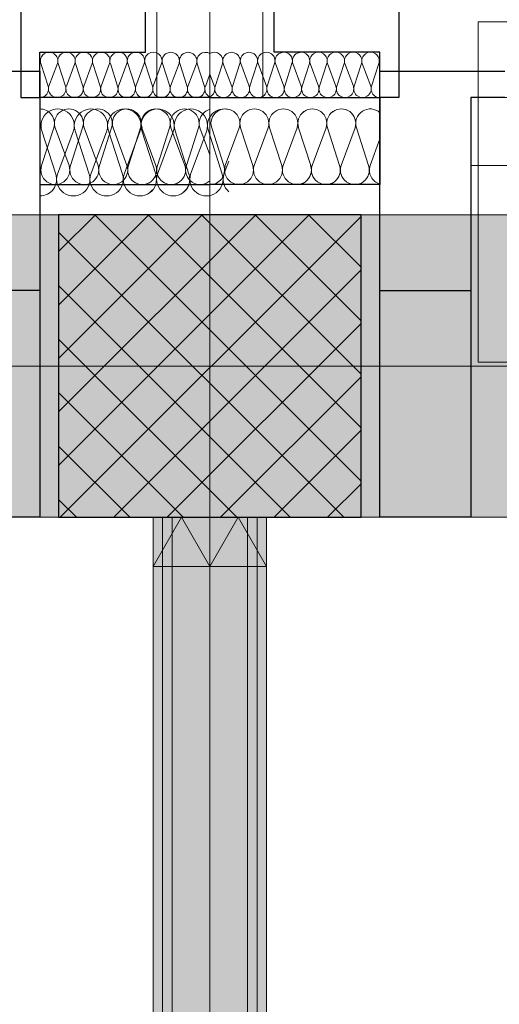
# Model space of a CAD drawing. Extents: x -620 to 300, y 62 to 1107.
# Tile 90 of 256: x -296 to -283, y 975 to 1001. Entities that reach past the tile are written whole.
import ezdxf
from ezdxf.lldxf.tags import DXFTag

# ---------------------------------------------------------------- set-up
doc = ezdxf.new("R2010")
doc.units = 0
doc.layers.get('0').update_dxf_attribs({"lineweight": 35})
for name, color, linetype, lineweight, true_color in [('00 -Bauelemente -Dämmung innen', 7, 'Continuous', 9, 0xff7fe6), ('00 -Bauelemente -Gipskarton', 7, 'Continuous', 9, 0xff7fe6), ('30 -33 Aussenwände- 3 Aussenstützen', 7, 'Continuous', 50, 0x0000dd), ('30 -33 Aussenwände- 7 Fassade_ Elemente', 7, 'Continuous', 9, 0x00aacc), ('30 -34 Innenwände- 2 nichttragend', 7, 'Continuous', 18, 0xff7fe6), ('30 -35 Decken- 1 Konstruktion-Träger- Stahlbeton', 7, 'grob-A06G9FRA8I', 13, 0x33aa00), ('70 -72 Beschriftung- 2 Beschriftung Bauteile', 7, 'Continuous', 9, 0x9999ff), ('70 -76 Bemaßung- 2 Allgemein', 9, 'Continuous', 5, 0x808080), ('iwb_Schraffur_ F90_feuerbestaendig', 1, 'Continuous', 13, 0xff0000)]:
    doc.layers.add(name, color=color, linetype=linetype, lineweight=lineweight, true_color=true_color)
doc.layers.add('70 -71 Achsen- 1 Gebäudeachsen', color=7, linetype='STRICHPUNKT2-A06G9FR98I', lineweight=18)
doc.layers.add('iwb_Schraffur_Unterzug', color=7, linetype='Continuous', lineweight=5, true_color=0xffffcc, plot=False)
tags = doc.linetypes.add('grob-A06G9FRA8I', pattern=[14, 3, -8, 3]).pattern_tags.tags
tags[8:9] = [DXFTag(74, 4), DXFTag(75, 0), DXFTag(340, '0'), DXFTag(46, 0.0), DXFTag(50, 0.0), DXFTag(44, 0.0), DXFTag(45, 0.0)]
tags[6:7] = [DXFTag(74, 4), DXFTag(75, 0), DXFTag(340, '0'), DXFTag(46, 0.0), DXFTag(50, 0.0), DXFTag(44, 0.0), DXFTag(45, 0.0)]
tags[4:5] = [DXFTag(74, 4), DXFTag(75, 0), DXFTag(340, '0'), DXFTag(46, 0.0), DXFTag(50, 0.0), DXFTag(44, 0.0), DXFTag(45, 0.0)]
tags = doc.linetypes.add('STRICHPUNKT2-A06G9FR98I', pattern=[12.7, 6.35, -3.175, 0, -3.175]).pattern_tags.tags
tags[10:11] = [DXFTag(74, 4), DXFTag(75, 0), DXFTag(340, '0'), DXFTag(46, 0.0), DXFTag(50, 0.0), DXFTag(44, 0.0), DXFTag(45, 0.0)]
tags[8:9] = [DXFTag(74, 4), DXFTag(75, 0), DXFTag(340, '0'), DXFTag(46, 0.0), DXFTag(50, 0.0), DXFTag(44, 0.0), DXFTag(45, 0.0)]
tags[6:7] = [DXFTag(74, 4), DXFTag(75, 0), DXFTag(340, '0'), DXFTag(46, 0.0), DXFTag(50, 0.0), DXFTag(44, 0.0), DXFTag(45, 0.0)]
tags[4:5] = [DXFTag(74, 4), DXFTag(75, 0), DXFTag(340, '0'), DXFTag(46, 0.0), DXFTag(50, 0.0), DXFTag(44, 0.0), DXFTag(45, 0.0)]

# ---------------------------------------------------------------- blocks, each defined once
blk = doc.blocks.new('Referenz-A06G9FRB8I')
at = {"layer": '00 -Bauelemente -Dämmung innen', "color": 0, "linetype": 'Continuous', "ltscale": 0.13}
for p, q in [((-291.575, 831.053), (-291.575, 988.053)), ((-289.575, 831.053), (-289.575, 988.053))]:
    blk.add_line(p, q, dxfattribs=at)
at = {"layer": '00 -Bauelemente -Gipskarton', "color": 0, "linetype": 'Continuous', "ltscale": 0.13}
for p, q in [((-292.075, 831.053), (-292.075, 988.053)), ((-291.825, 831.053), (-291.825, 988.053)), ((-291.575, 831.053), (-291.575, 988.053)), ((-289.575, 831.053), (-289.575, 988.053)), ((-289.325, 831.053), (-289.325, 988.053)), ((-289.075, 831.053), (-289.075, 988.053))]:
    blk.add_line(p, q, dxfattribs=at)
at = {"layer": '30 -33 Aussenwände- 3 Aussenstützen', "color": 0, "lineweight": 9}
for p, q in [((-294.575, 995.081), (-293.603, 996.053)), ((-294.575, 993.667), (-292.189, 996.053)), ((-294.575, 992.253), (-290.775, 996.053)), ((-294.575, 990.838), (-289.361, 996.053)), ((-294.575, 989.424), (-287.947, 996.053)), ((-294.532, 988.053), (-286.575, 996.01)), ((-293.621, 996.053), (-286.575, 989.007)), ((-292.207, 996.053), (-286.575, 990.422)), ((-290.793, 996.053), (-286.575, 991.836)), ((-289.379, 996.053), (-286.575, 993.25)), ((-287.964, 996.053), (-286.575, 994.664)), ((-294.575, 995.593), (-287.035, 988.053)), ((-293.118, 988.053), (-286.575, 994.596)), ((-294.575, 994.179), (-288.45, 988.053)), ((-291.704, 988.053), (-286.575, 993.182)), ((-290.575, 993.053), (-290.575, 991.053)), ((-294.575, 992.765), (-289.864, 988.053)), ((-291.575, 992.053), (-289.575, 992.053)), ((-290.29, 988.053), (-286.575, 991.767)), ((-294.575, 991.351), (-291.278, 988.053)), ((-288.875, 988.053), (-286.575, 990.353)), ((-294.575, 989.936), (-292.692, 988.053)), ((-287.461, 988.053), (-286.575, 988.939)), ((-294.575, 988.522), (-294.106, 988.053))]:
    blk.add_line(p, q, dxfattribs=at)
at = {"layer": '30 -33 Aussenwände- 3 Aussenstützen', "color": 0, "linetype": 'Continuous', "lineweight": -2, "ltscale": 0.25}
for p, q in [((-286.575, 996.053), (-294.575, 996.053)), ((-294.575, 996.053), (-294.575, 988.053)), ((-286.575, 988.053), (-286.575, 996.053)), ((-294.575, 988.053), (-286.575, 988.053))]:
    blk.add_line(p, q, dxfattribs=at)
at = {"layer": '30 -33 Aussenwände- 7 Fassade_ Elemente', "color": 0, "linetype": 'Continuous', "ltscale": 0.13}
for p, q in [((-291.975, 1003.993), (-291.975, 999.153)), ((-289.175, 1003.993), (-289.175, 999.153)), ((-294.854, 999.453), (-295.046, 1000.053)), ((-294.609, 1000.053), (-294.831, 999.453)), ((-294.394, 999.453), (-294.586, 1000.053)), ((-294.149, 1000.053), (-294.371, 999.453)), ((-293.934, 999.453), (-294.127, 1000.053)), ((-293.69, 1000.052), (-293.912, 999.453)), ((-293.475, 999.452), (-293.667, 1000.052)), ((-293.23, 1000.052), (-293.452, 999.452)), ((-293.015, 999.452), (-293.207, 1000.052)), ((-292.77, 1000.052), (-292.993, 999.452)), ((-292.555, 999.451), (-292.748, 1000.052)), ((-292.311, 1000.051), (-292.533, 999.451)), ((-292.096, 999.451), (-292.288, 1000.051)), ((-291.851, 1000.051), (-292.073, 999.451)), ((-291.636, 999.451), (-291.829, 1000.051)), ((-291.391, 1000.051), (-291.614, 999.451)), ((-291.177, 999.45), (-291.369, 1000.051)), ((-290.932, 1000.05), (-291.154, 999.45)), ((-290.717, 999.45), (-290.909, 1000.05)), ((-290.434, 999.45), (-290.242, 1000.05)), ((-290.219, 1000.05), (-289.997, 999.45)), ((-289.974, 999.45), (-289.782, 1000.051)), ((-289.759, 1000.051), (-289.537, 999.451)), ((-289.515, 999.451), (-289.322, 1000.051)), ((-289.3, 1000.051), (-289.078, 999.451)), ((-289.055, 999.451), (-288.863, 1000.051)), ((-288.84, 1000.051), (-288.618, 999.451)), ((-288.595, 999.451), (-288.403, 1000.052)), ((-288.381, 1000.052), (-288.158, 999.452)), ((-288.136, 999.452), (-287.943, 1000.052)), ((-287.921, 1000.052), (-287.699, 999.452)), ((-287.676, 999.452), (-287.484, 1000.052)), ((-287.461, 1000.052), (-287.239, 999.453)), ((-287.217, 999.453), (-287.024, 1000.053)), ((-287.002, 1000.053), (-286.779, 999.453)), ((-286.757, 999.453), (-286.565, 1000.053)), ((-286.542, 1000.053), (-286.32, 999.453)), ((-286.297, 999.453), (-286.105, 1000.053)), ((-290.694, 999.45), (-290.575, 999.772)), ((-290.456, 999.45), (-290.576, 999.772)), ((-291.975, 999.153), (-295.075, 999.153)), ((-295.075, 999.153), (-295.075, 988.053)), ((-289.175, 999.153), (-286.075, 999.153)), ((-286.075, 999.153), (-286.075, 988.053)), ((-283.675, 999.153), (-259.275, 999.153)), ((-283.675, 997.353), (-283.675, 999.153)), ((-294.706, 998.353), (-295.027, 997.353)), ((-294.65, 997.128), (-295.02, 998.278)), ((-294.299, 997.353), (-294.668, 998.353)), ((-294.182, 998.278), (-294.607, 997.128)), ((-293.94, 998.353), (-294.261, 997.353)), ((-293.769, 997.128), (-294.139, 998.278)), ((-293.533, 997.353), (-293.902, 998.353)), ((-293.301, 998.278), (-293.726, 997.128)), ((-293.174, 998.353), (-293.495, 997.353)), ((-292.888, 997.128), (-293.258, 998.278)), ((-292.767, 997.353), (-293.136, 998.353)), ((-292.42, 998.278), (-292.845, 997.128)), ((-292.408, 998.353), (-292.729, 997.353)), ((-292.008, 997.128), (-292.377, 998.278)), ((-292.001, 997.353), (-292.37, 998.353)), ((-291.539, 998.278), (-291.964, 997.128)), ((-291.642, 998.353), (-291.963, 997.353)), ((-291.234, 997.353), (-291.604, 998.353)), ((-291.127, 997.128), (-291.496, 998.278)), ((-290.876, 998.353), (-291.197, 997.353)), ((-290.658, 998.278), (-291.083, 997.128)), ((-290.838, 998.353), (-290.575, 997.643)), ((-290.246, 997.128), (-290.615, 998.278)), ((-290.206, 997.353), (-290.527, 998.353)), ((-289.799, 998.353), (-290.168, 997.353)), ((-289.44, 997.353), (-289.761, 998.353)), ((-289.033, 998.353), (-289.402, 997.353)), ((-288.674, 997.353), (-288.995, 998.353)), ((-288.267, 998.353), (-288.636, 997.353)), ((-287.908, 997.353), (-288.229, 998.353)), ((-287.501, 998.353), (-287.87, 997.353)), ((-287.142, 997.353), (-287.463, 998.353)), ((-286.734, 998.353), (-287.104, 997.353)), ((-286.376, 997.353), (-286.697, 998.353)), ((-286.338, 997.353), (-286.075, 998.064)), ((-290.202, 997.128), (-290.075, 997.472)), ((-259.275, 997.353), (-283.675, 997.353)), ((-290.575, 993.053), (-290.575, 991.053)), ((-291.575, 992.053), (-289.575, 992.053)), ((-295.075, 988.053), (-451.075, 988.053)), ((-286.075, 988.053), (-130.075, 988.053))]:
    blk.add_line(p, q, dxfattribs=at)
at = {"layer": '30 -33 Aussenwände- 7 Fassade_ Elemente', "color": 0, "linetype": 'Continuous', "lineweight": -2, "ltscale": 0.25}
for p, q in [((-295.575, 1002.993), (-295.575, 999.153)), ((-292.275, 1000.353), (-292.275, 1002.993)), ((-288.875, 1000.353), (-288.875, 1002.993)), ((-285.575, 1002.993), (-285.575, 999.153)), ((-295.075, 999.153), (-295.075, 1000.353)), ((-295.075, 1000.353), (-292.275, 1000.353)), ((-286.075, 1000.353), (-288.875, 1000.353)), ((-286.075, 999.153), (-286.075, 1000.353)), ((-298.375, 999.853), (-295.075, 999.853)), ((-295.075, 999.853), (-295.075, 994.053)), ((-286.075, 994.053), (-286.075, 999.853)), ((-286.075, 999.853), (-282.775, 999.853)), ((-295.575, 999.153), (-295.075, 999.153)), ((-295.075, 999.153), (-295.075, 996.853)), ((-290.575, 999.153), (-295.075, 999.153)), ((-290.575, 999.153), (-286.075, 999.153)), ((-286.075, 999.153), (-286.075, 996.853)), ((-285.575, 999.153), (-286.075, 999.153)), ((-283.675, 999.153), (-283.675, 994.053)), ((-282.775, 999.153), (-283.675, 999.153)), ((-295.075, 996.853), (-290.575, 996.853)), ((-286.075, 996.853), (-290.575, 996.853)), ((-295.075, 994.053), (-297.475, 994.053)), ((-295.075, 994.053), (-295.075, 988.053)), ((-286.075, 988.053), (-286.075, 994.053)), ((-286.075, 994.053), (-283.675, 994.053)), ((-283.675, 994.053), (-283.675, 988.053)), ((-295.075, 988.053), (-297.475, 988.053)), ((-283.675, 988.053), (-286.075, 988.053))]:
    blk.add_line(p, q, dxfattribs=at)
at = {"layer": '30 -33 Aussenwände- 7 Fassade_ Elemente', "color": 0}
for p, q in [((-283.475, 1001.153), (-259.275, 1001.153)), ((-283.475, 999.153), (-283.475, 1001.153)), ((-283.475, 999.153), (-281.875, 999.153)), ((-283.475, 997.353), (-283.475, 999.153)), ((-281.875, 997.353), (-283.475, 997.353)), ((-283.475, 997.353), (-283.475, 992.153)), ((-283.475, 992.153), (-259.275, 992.153))]:
    blk.add_line(p, q, dxfattribs=at)
at = {"layer": '30 -33 Aussenwände- 7 Fassade_ Elemente', "color": 0, "linetype": 'Continuous', "lineweight": 18, "ltscale": 0.18}
for p, q in [((-283.675, 997.353), (-283.675, 999.153)), ((-283.675, 999.153), (-281.875, 999.153)), ((-281.875, 997.353), (-283.675, 997.353))]:
    blk.add_line(p, q, dxfattribs=at)
at = {"layer": '30 -33 Aussenwände- 7 Fassade_ Elemente', "color": 0, "linetype": 'Continuous', "ltscale": 0.13}
for centre, major_axis, end_param in [((-294.827, 1000.124), (0.219, -0.071), 3.765224), ((-294.368, 1000.123), (0.219, -0.071), 3.765224), ((-293.908, 1000.123), (0.219, -0.071), 3.765224), ((-293.448, 1000.123), (0.219, -0.071), 3.765224), ((-292.989, 1000.122), (0.219, -0.071), 3.765224), ((-292.529, 1000.122), (0.219, -0.071), 3.765224), ((-292.07, 1000.122), (0.219, -0.071), 3.765224), ((-291.61, 1000.121), (0.219, -0.071), 3.765224), ((-291.61, 1000.121), (-0.135, 0.186), 1.255075), ((-291.61, 1000.121), (0.135, 0.186), 1.255075), ((-291.61, 1000.121), (0.219, -0.071), 1.255075), ((-291.15, 1000.121), (0.219, -0.071), 3.765224), ((-291.15, 1000.121), (-0.135, 0.186), 1.255075), ((-291.15, 1000.121), (0.135, 0.186), 1.255075), ((-291.15, 1000.121), (0.219, -0.071), 1.255075), ((-290.691, 1000.121), (0.116, 0.198), 2.411197), ((-290.46, 1000.121), (0.219, -0.07), 2.411197), ((-290.001, 1000.121), (0.219, -0.07), 3.765224), ((-290.001, 1000.121), (-0.135, 0.186), 1.255075), ((-290.001, 1000.121), (0.135, 0.186), 1.255075), ((-290.001, 1000.121), (0.219, -0.07), 1.255075), ((-289.541, 1000.121), (0.219, -0.07), 3.765224), ((-289.541, 1000.121), (-0.135, 0.186), 1.255075), ((-289.541, 1000.121), (0.135, 0.186), 1.255075), ((-289.541, 1000.121), (0.219, -0.07), 1.255075), ((-289.081, 1000.122), (0.219, -0.07), 3.765224), ((-288.622, 1000.122), (0.219, -0.07), 3.765224), ((-288.162, 1000.122), (0.219, -0.07), 3.765224), ((-287.702, 1000.123), (0.219, -0.07), 3.765224), ((-287.243, 1000.123), (0.219, -0.07), 3.765224), ((-286.783, 1000.123), (0.219, -0.07), 3.765224), ((-286.324, 1000.124), (0.219, -0.07), 3.765224), ((-295.072, 999.383), (-0.003, -0.23), 1.896254), ((-294.613, 999.383), (-0.219, 0.071), 3.764652), ((-294.153, 999.382), (-0.219, 0.071), 3.764652), ((-293.693, 999.382), (-0.219, 0.071), 3.764652), ((-293.234, 999.382), (-0.219, 0.071), 3.764652), ((-292.774, 999.381), (-0.219, 0.071), 3.764652), ((-292.314, 999.381), (-0.219, 0.071), 3.764652), ((-291.855, 999.381), (-0.219, 0.071), 1.254884), ((-291.855, 999.381), (-0.219, 0.071), 3.764652), ((-291.855, 999.381), (0.135, -0.186), 1.254884), ((-291.395, 999.38), (-0.219, 0.071), 3.764652), ((-291.395, 999.38), (-0.219, 0.071), 1.254884), ((-291.395, 999.38), (0.135, -0.186), 1.254884), ((-290.936, 999.38), (-0.219, 0.071), 1.254884), ((-290.936, 999.38), (0.135, -0.186), 1.254884), ((-290.476, 999.38), (-0.219, 0.071), 1.434048), ((-290.675, 999.38), (0.1, -0.207), 1.434048), ((-290.215, 999.38), (-0.219, 0.07), 1.254884), ((-290.215, 999.38), (0.135, -0.186), 1.254884), ((-289.756, 999.38), (-0.219, 0.07), 3.764652), ((-289.756, 999.38), (-0.219, 0.07), 1.254884), ((-289.756, 999.38), (0.135, -0.186), 1.254884), ((-289.296, 999.381), (-0.219, 0.07), 1.254884), ((-289.296, 999.381), (-0.219, 0.07), 3.764652), ((-289.296, 999.381), (0.135, -0.186), 1.254884), ((-288.836, 999.381), (-0.219, 0.07), 3.764652), ((-288.377, 999.381), (-0.219, 0.07), 3.764652), ((-287.917, 999.382), (-0.219, 0.07), 3.764652), ((-287.458, 999.382), (-0.219, 0.07), 3.764652), ((-286.998, 999.382), (-0.219, 0.07), 3.764652), ((-286.538, 999.383), (-0.219, 0.07), 3.764652), ((-286.079, 999.383), (-0.219, 0.07), 1.896254), ((-291.855, 999.381), (-0.135, -0.186), 1.254884), ((-291.395, 999.38), (-0.135, -0.186), 1.254884), ((-290.936, 999.38), (-0.135, -0.186), 1.254884), ((-290.215, 999.38), (-0.135, -0.186), 1.254884), ((-289.756, 999.38), (-0.135, -0.186), 1.254884), ((-289.296, 999.381), (-0.135, -0.186), 1.254884), ((-294.601, 998.413), (0.419, -0.135), 3.765224), ((-295.07, 998.47), (0.364, -0.117), 1.896254), ((-294.304, 998.47), (0.364, -0.117), 3.764652), ((-293.72, 998.413), (0.419, -0.135), 3.765224), ((-293.538, 998.47), (0.364, -0.117), 3.764652), ((-292.839, 998.413), (0.419, -0.135), 3.765224), ((-292.772, 998.47), (0.364, -0.117), 3.764652), ((-292.772, 998.47), (-0.225, 0.31), 1.254884), ((-292.772, 998.47), (0.225, 0.31), 1.254884), ((-292.772, 998.47), (0.364, -0.117), 1.254884), ((-291.958, 998.413), (0.419, -0.135), 3.765224), ((-291.958, 998.413), (-0.258, 0.356), 1.255075), ((-292.006, 998.47), (0.364, -0.117), 3.764652), ((-292.006, 998.47), (-0.225, 0.31), 1.254884), ((-292.006, 998.47), (0.225, 0.31), 1.254884), ((-291.958, 998.413), (0.258, 0.356), 1.255075), ((-292.006, 998.47), (0.364, -0.117), 1.254884), ((-291.958, 998.413), (0.419, -0.135), 1.255075), ((-291.24, 998.47), (-0.225, 0.31), 1.254884), ((-291.077, 998.413), (0.419, -0.135), 3.765224), ((-291.077, 998.413), (-0.258, 0.356), 1.255075), ((-291.24, 998.47), (0.225, 0.31), 1.254884), ((-291.077, 998.413), (0.258, 0.356), 1.255075), ((-291.24, 998.47), (0.364, -0.117), 1.254884), ((-290.474, 998.47), (-0.102, 0.369), 1.613483), ((-291.077, 998.413), (0.419, -0.135), 1.255075), ((-290.196, 998.413), (0.121, 0.423), 2.160679), ((-290.163, 998.471), (0.364, -0.117), 3.765224), ((-289.397, 998.471), (0.364, -0.117), 3.765224), ((-288.631, 998.471), (0.364, -0.117), 3.765224), ((-287.865, 998.471), (0.364, -0.117), 3.765224), ((-287.865, 998.471), (-0.225, 0.31), 1.255075), ((-287.865, 998.471), (0.225, 0.31), 1.255075), ((-287.865, 998.471), (0.364, -0.117), 1.255075), ((-287.099, 998.471), (0.364, -0.117), 3.765224), ((-287.099, 998.471), (-0.225, 0.31), 1.255075), ((-287.099, 998.471), (0.225, 0.31), 1.255075), ((-287.099, 998.471), (0.364, -0.117), 1.255075), ((-286.333, 998.471), (0.257, 0.283), 2.619647), ((-294.663, 997.236), (-0.364, 0.117), 3.765224), ((-293.897, 997.236), (-0.364, 0.117), 3.765224), ((-293.131, 997.236), (-0.364, 0.117), 3.765224), ((-292.365, 997.236), (-0.364, 0.117), 1.255075), ((-292.365, 997.236), (-0.364, 0.117), 3.765224), ((-292.365, 997.236), (0.225, -0.31), 1.255075), ((-291.599, 997.236), (-0.364, 0.117), 3.765224), ((-291.599, 997.236), (-0.364, 0.117), 1.255075), ((-291.599, 997.236), (0.225, -0.31), 1.255075), ((-290.833, 997.236), (-0.364, 0.117), 2.619647), ((-290.57, 997.236), (-0.005, -0.383), 1.896254), ((-289.804, 997.236), (-0.364, 0.117), 3.764652), ((-289.038, 997.236), (-0.364, 0.117), 3.764652), ((-288.272, 997.236), (-0.364, 0.117), 3.764652), ((-288.272, 997.236), (-0.364, 0.117), 1.254884), ((-288.272, 997.236), (0.225, -0.31), 1.254884), ((-287.506, 997.236), (-0.364, 0.117), 3.764652), ((-287.506, 997.236), (-0.364, 0.117), 1.254884), ((-287.506, 997.236), (0.225, -0.31), 1.254884), ((-286.74, 997.236), (-0.364, 0.117), 1.254884), ((-286.74, 997.236), (0.225, -0.31), 1.254884), ((-285.974, 997.236), (-0.364, 0.117), 1.613483), ((-295.069, 996.993), (-0.006, -0.44), 1.896254), ((-294.188, 996.993), (-0.419, 0.135), 3.764652), ((-293.307, 996.993), (-0.419, 0.135), 3.764652), ((-292.426, 996.993), (-0.419, 0.135), 1.254884), ((-292.426, 996.993), (-0.419, 0.135), 3.764652), ((-292.365, 997.236), (-0.225, -0.31), 1.255075), ((-292.426, 996.993), (0.258, -0.356), 1.254884), ((-291.545, 996.993), (-0.419, 0.135), 1.254884), ((-291.545, 996.993), (-0.419, 0.135), 3.764652), ((-291.599, 997.236), (-0.225, -0.31), 1.255075), ((-291.545, 996.993), (0.258, -0.356), 1.254884), ((-290.665, 996.993), (-0.419, 0.135), 1.254884), ((-290.665, 996.993), (0.258, -0.356), 1.254884), ((-289.784, 996.993), (-0.419, 0.135), 1.157172), ((-288.272, 997.236), (-0.225, -0.31), 1.254884), ((-287.506, 997.236), (-0.225, -0.31), 1.254884), ((-286.74, 997.236), (-0.225, -0.31), 1.254884), ((-292.426, 996.993), (-0.258, -0.356), 1.254884), ((-291.545, 996.993), (-0.258, -0.356), 1.254884), ((-290.665, 996.993), (-0.258, -0.356), 1.254884)]:
    blk.add_ellipse(centre, major_axis=major_axis, ratio=1, start_param=0, end_param=end_param, dxfattribs=at)
at = {"layer": '30 -34 Innenwände- 2 nichttragend', "color": 0, "linetype": 'Continuous', "ltscale": 0.18}
for p, q in [((-292.075, 831.053), (-292.075, 988.053)), ((-289.075, 988.053), (-292.075, 988.053)), ((-289.075, 831.053), (-289.075, 988.053))]:
    blk.add_line(p, q, dxfattribs=at)
at = {"layer": '30 -35 Decken- 1 Konstruktion-Träger- Stahlbeton', "color": 0}
for p, q in [((-129.575, 996.053), (-538.628, 996.053)), ((-129.575, 988.053), (-538.628, 988.053))]:
    blk.add_line(p, q, dxfattribs=at)
at = {"layer": '70 -71 Achsen- 1 Gebäudeachsen', "color": 0, "linetype": 'STRICHPUNKT2-A06G9FR98I', "ltscale": 0.18}
for p, q in [((-290.575, 1076.993), (-290.575, 77.553)), ((-538.628, 992.053), (75.968, 992.053))]:
    blk.add_line(p, q, dxfattribs=at)
at = {"layer": '70 -72 Beschriftung- 2 Beschriftung Bauteile', "color": 0}
for p, q in [((-292.075, 986.754), (-291.325, 988.053)), ((-291.325, 988.053), (-290.575, 986.754)), ((-290.575, 986.754), (-289.825, 988.053)), ((-289.825, 988.053), (-289.075, 986.754)), ((-290.575, 986.754), (-292.075, 986.754)), ((-289.075, 986.754), (-290.575, 986.754))]:
    blk.add_line(p, q, dxfattribs=at)
at = {"layer": '70 -72 Beschriftung- 2 Beschriftung Bauteile', "color": 0, "lineweight": 0}
for points in [[(-291.325, 986.754), (-292.075, 986.754), (-291.325, 988.053)], [(-291.325, 986.754), (-291.325, 988.053), (-290.575, 986.754)], [(-289.825, 986.754), (-290.575, 986.754), (-289.825, 988.053)], [(-289.825, 986.754), (-289.825, 988.053), (-289.075, 986.754)]]:
    blk.add_solid(points, dxfattribs=at)
at = {"layer": '70 -76 Bemaßung- 2 Allgemein', "color": 0, "linetype": 'Continuous', "ltscale": 0.13}
blk.add_line((-283.075, 988.053), (-279.575, 988.053), dxfattribs=at)
blk = doc.blocks.new('Referenz-A06G9FRD8I')
at = {"layer": 'iwb_Schraffur_ F90_feuerbestaendig', "linetype": 'Continuous', "ltscale": 0.13}
blk.add_hatch(color=256, dxfattribs=at).paths.add_polyline_path([(-345.573, 823.353), (-345.573, 826.353), (-292.073, 826.353), (-292.073, 996.053), (-289.073, 996.053), (-289.073, 823.353)])
at = {"layer": 'iwb_Schraffur_Unterzug', "linetype": 'Continuous', "ltscale": 0.13}
for points in [[(-538.628, 996.053), (75.968, 996.053), (75.968, 994.399)], [(-538.628, 996.053), (75.968, 994.399), (-538.628, 993.695)], [(-538.628, 993.695), (75.968, 994.399), (75.968, 989.708)], [(-538.628, 993.695), (75.968, 989.708), (-538.628, 990.412)], [(-538.628, 990.412), (75.968, 989.708), (75.968, 988.053)], [(-538.628, 990.412), (75.968, 988.053), (-538.628, 988.053)]]:
    blk.add_solid(points, dxfattribs=at)

msp = doc.modelspace()

# ---------------------------------------------------------------- block references
at = {"color": 8, "lineweight": 25, "ltscale": 0.25, "true_color": 0x808080}
for name in ['Referenz-A06G9FRB8I', 'Referenz-A06G9FRD8I']:
    msp.add_blockref(name, (0, 0), dxfattribs=at)

doc.saveas('drawing.dxf')
